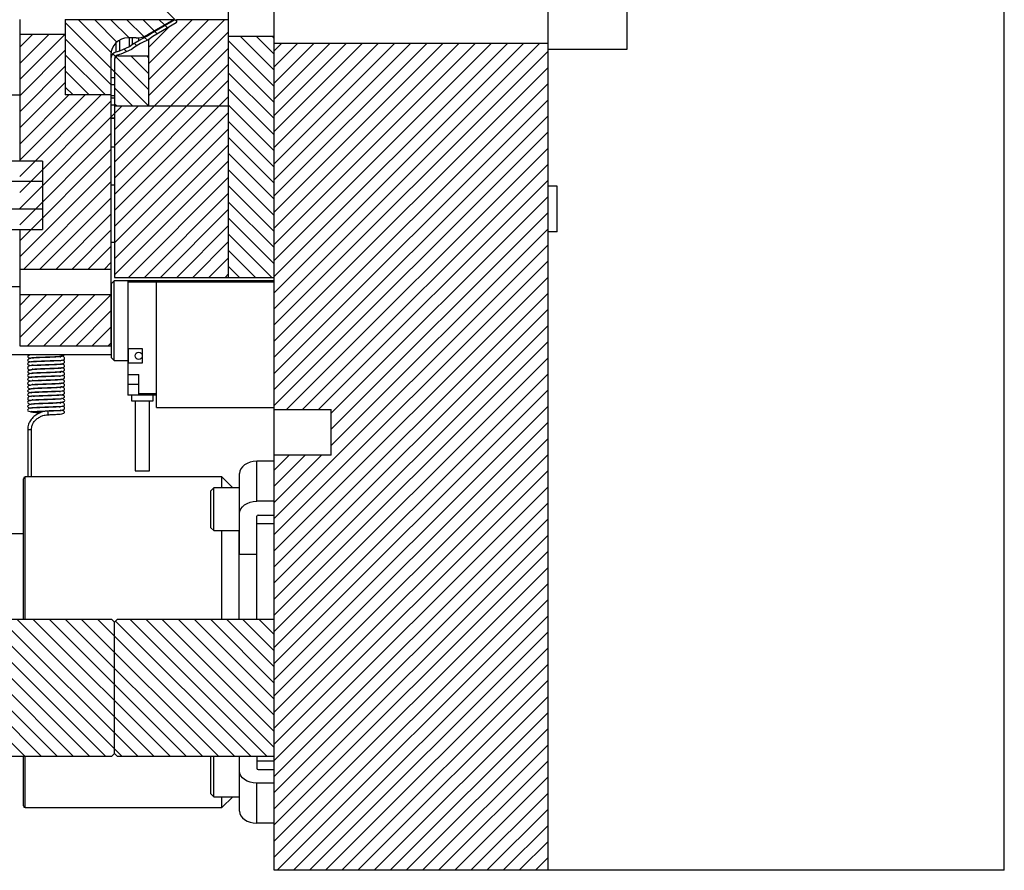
# Model space of a CAD drawing. Header units: inches. Extents: x 1772 to 2706, y -534 to -52.
# Tile 185 of 256: x 1941 to 1952, y -447 to -438. Entities that reach past the tile are written whole.
import ezdxf

# ---------------------------------------------------------------- set-up
doc = ezdxf.new("R2010")
doc.units = ezdxf.units.IN
doc.header["$LTSCALE"] = 0.5
doc.header["$MEASUREMENT"] = 0
doc.layers.add('SID-M-F', color=202, linetype='Continuous')
doc.layers.add('SID-M-S', color=105, linetype='Continuous')

msp = doc.modelspace()

# ---------------------------------------------------------------- linework, layer by layer
at = {"layer": 'SID-M-F', "linetype": 'Continuous'}
for p, q in [((1942.99464, -438.04093), (1942.47974, -437.52602)), ((1942.68964, -438.97336), (1941.77464, -438.05836)), ((1942.27725, -438.3842), (1941.92008, -438.02702)), ((1942.34082, -438.27099), (1942.09685, -438.02702)), ((1942.47263, -438.22602), (1942.27363, -438.02702)), ((1942.63471, -438.21133), (1942.45041, -438.02702)), ((1942.74969, -438.14953), (1942.62718, -438.02702)), ((1942.68964, -438.50533), (1943.16595, -438.02902)), ((1942.68964, -438.68211), (1943.34273, -438.02902)), ((1942.68964, -438.85889), (1943.51951, -438.02902)), ((1942.86142, -438.08448), (1942.80396, -438.02702)), ((1942.31464, -439.41066), (1943.56464, -438.16066)), ((1942.68964, -438.32856), (1942.90982, -438.10837)), ((1942.7826, -438.18244), (1942.75334, -438.15318)), ((1942.89433, -438.11739), (1942.86508, -438.08814)), ((1941.27464, -438.32934), (1941.41546, -438.18852)), ((1941.27464, -438.50612), (1941.59224, -438.18852)), ((1941.27464, -438.6829), (1941.76901, -438.18852)), ((1942.27464, -438.73514), (1941.77464, -438.23514)), ((1942.55828, -438.31168), (1942.52902, -438.28241)), ((1942.67398, -438.2506), (1942.64417, -438.22079)), ((1944.06464, -438.75737), (1943.56464, -438.25737)), ((1944.06464, -438.5806), (1943.69444, -438.2104)), ((1944.06464, -438.40382), (1943.87122, -438.2104)), ((1944.06464, -438.22704), (1944.04799, -438.2104)), ((1944.06464, -438.36777), (1944.14389, -438.28852)), ((1944.06464, -438.54455), (1944.32067, -438.28852)), ((1944.06464, -438.72132), (1944.49744, -438.28852)), ((1944.06464, -438.8981), (1944.67422, -438.28852)), ((1944.06464, -439.07488), (1944.851, -438.28852)), ((1944.06464, -439.25165), (1945.02777, -438.28852)), ((1944.06464, -439.42843), (1945.20455, -438.28852)), ((1944.06464, -439.60521), (1945.38133, -438.28852)), ((1944.06464, -439.78198), (1945.5581, -438.28852)), ((1944.06464, -439.95876), (1945.73488, -438.28852)), ((1944.06464, -440.13554), (1945.91166, -438.28852)), ((1944.06464, -440.31231), (1946.08843, -438.28852)), ((1944.06464, -440.48909), (1946.26521, -438.28852)), ((1944.06464, -440.66587), (1946.44199, -438.28852)), ((1944.06464, -440.84264), (1946.61876, -438.28852)), ((1944.06464, -441.01942), (1946.79554, -438.28852)), ((1944.06464, -441.1962), (1946.97232, -438.28852)), ((1941.27464, -438.85967), (1941.77464, -438.35967)), ((1942.31464, -439.58744), (1943.56464, -438.33744)), ((1942.44642, -438.37659), (1942.41603, -438.3462)), ((1944.06464, -441.37297), (1947.06464, -438.37297)), ((1942.21374, -438.85102), (1941.77464, -438.41192)), ((1942.32287, -438.42981), (1942.29442, -438.40137)), ((1942.68964, -438.79659), (1942.32759, -438.43454)), ((1942.68964, -438.61981), (1942.49366, -438.42383)), ((1942.68964, -438.44303), (1942.67044, -438.42383)), ((1944.06464, -438.93415), (1943.56464, -438.43415)), ((1941.27464, -439.03645), (1941.77464, -438.53645)), ((1942.03697, -438.85102), (1941.77464, -438.58869)), ((1942.31464, -439.76422), (1943.56464, -438.51422)), ((1944.06464, -439.11093), (1943.56464, -438.61093)), ((1944.06464, -441.54975), (1947.06464, -438.54975)), ((1941.27464, -439.21323), (1941.77464, -438.71323)), ((1942.31464, -439.94099), (1943.56464, -438.69099)), ((1941.86019, -438.85102), (1941.77464, -438.76547)), ((1942.27464, -438.74356), (1942.28118, -438.73702)), ((1942.51552, -438.97602), (1942.31464, -438.77514)), ((1944.06464, -439.2877), (1943.56464, -438.7877)), ((1944.06464, -441.72653), (1947.06464, -438.72653)), ((1941.27464, -439.39), (1941.81362, -438.85102)), ((1941.27464, -439.56678), (1941.9904, -438.85102)), ((1941.27464, -439.74356), (1942.16718, -438.85102)), ((1941.27464, -439.92033), (1942.27464, -438.92033)), ((1942.31464, -440.11777), (1943.56464, -438.86777)), ((1944.06464, -441.9033), (1947.06464, -438.9033)), ((1941.27464, -440.09711), (1942.39573, -438.97602)), ((1942.33874, -438.97602), (1942.31464, -438.95192)), ((1942.31464, -439.23389), (1942.57251, -438.97602)), ((1942.31464, -440.29455), (1943.56464, -439.04455)), ((1944.06464, -439.46448), (1943.56464, -438.96448)), ((1944.06464, -439.64126), (1943.56464, -439.14126)), ((1944.06464, -442.08008), (1947.06464, -439.08008)), ((1942.31464, -440.47132), (1943.56464, -439.22132)), ((1944.06464, -442.25686), (1947.06464, -439.25686)), ((1941.27464, -440.27389), (1942.27464, -439.27389)), ((1944.06464, -439.81803), (1943.56464, -439.31803)), ((1941.27464, -440.45066), (1942.27464, -439.45066)), ((1942.31464, -440.6481), (1943.56464, -439.3981)), ((1944.19725, -442.30102), (1947.06464, -439.43363)), ((1942.31464, -440.82488), (1943.56464, -439.57488)), ((1944.06464, -439.99481), (1943.56464, -439.49481)), ((1941.27464, -440.62744), (1942.27464, -439.62744)), ((1944.06464, -440.17159), (1943.56464, -439.67159)), ((1944.37403, -442.30102), (1947.06464, -439.61041)), ((1942.46527, -440.85102), (1943.56464, -439.75165)), ((1944.55081, -442.30102), (1947.06464, -439.78719)), ((1941.31906, -440.7598), (1942.27464, -439.80422)), ((1944.06464, -440.34836), (1943.56464, -439.84836)), ((1941.49584, -440.7598), (1942.27464, -439.98099)), ((1942.64205, -440.85102), (1943.56464, -439.92843)), ((1944.68964, -442.33896), (1947.06464, -439.96396)), ((1942.81883, -440.85102), (1943.56464, -440.10521)), ((1944.06464, -440.52514), (1943.56464, -440.02514)), ((1941.67262, -440.7598), (1942.27464, -440.15777)), ((1944.06464, -440.70192), (1943.56464, -440.20192)), ((1944.68964, -442.51574), (1947.06464, -440.14074)), ((1941.84939, -440.7598), (1942.27464, -440.33455)), ((1942.9956, -440.85102), (1943.56464, -440.28198)), ((1944.68964, -442.69252), (1947.06464, -440.31752)), ((1944.03697, -440.85102), (1943.56464, -440.37869)), ((1942.02617, -440.7598), (1942.27464, -440.51132)), ((1943.17238, -440.85102), (1943.56464, -440.45876)), ((1943.86019, -440.85102), (1943.56464, -440.55547)), ((1944.06464, -443.49429), (1947.06464, -440.49429)), ((1943.34916, -440.85102), (1943.56464, -440.63554)), ((1942.20295, -440.7598), (1942.27464, -440.6881)), ((1943.68341, -440.85102), (1943.56464, -440.73225)), ((1944.06464, -443.67107), (1947.06464, -440.67107)), ((1943.52593, -440.85102), (1943.56464, -440.81231)), ((1944.06464, -443.84785), (1947.06464, -440.84785)), ((1941.27464, -441.15777), (1941.39016, -441.04225)), ((1941.27464, -441.33455), (1941.56694, -441.04225)), ((1941.27464, -441.51132), (1941.74372, -441.04225)), ((1941.36172, -441.60102), (1941.92049, -441.04225)), ((1941.5385, -441.60102), (1942.09727, -441.04225)), ((1941.71527, -441.60102), (1942.27405, -441.04225)), ((1944.06464, -444.02462), (1947.06464, -441.02462)), ((1944.06464, -444.2014), (1947.06464, -441.2014)), ((1941.89205, -441.60102), (1942.27464, -441.21843)), ((1942.06883, -441.60102), (1942.27464, -441.39521)), ((1944.06464, -444.37818), (1947.06464, -441.37818)), ((1942.2456, -441.60102), (1942.27464, -441.57198)), ((1944.06464, -444.55495), (1947.06464, -441.55495)), ((1944.06464, -444.73173), (1947.06464, -441.73173)), ((1944.06464, -444.90851), (1947.06464, -441.90851)), ((1944.06464, -445.08528), (1947.06464, -442.08528)), ((1944.06464, -445.26206), (1947.06464, -442.26206)), ((1944.06464, -445.43884), (1947.06464, -442.43884)), ((1944.06464, -445.61561), (1947.06464, -442.61561)), ((1944.06464, -445.79239), (1947.06464, -442.79239)), ((1944.06464, -442.96396), (1944.22758, -442.80102)), ((1944.06464, -443.14074), (1944.40436, -442.80102)), ((1944.06464, -443.31752), (1944.58114, -442.80102)), ((1944.06464, -445.96917), (1947.06464, -442.96917)), ((1944.06464, -446.14594), (1947.06464, -443.14594)), ((1944.06464, -446.32272), (1947.06464, -443.32272)), ((1944.06464, -446.4995), (1947.06464, -443.4995)), ((1944.06464, -446.67627), (1947.06464, -443.67627)), ((1944.06464, -446.85305), (1947.06464, -443.85305)), ((1944.06464, -447.02983), (1947.06464, -444.02983)), ((1944.06464, -447.20661), (1947.06464, -444.20661)), ((1944.097, -447.35102), (1947.06464, -444.38338)), ((1941.33202, -446.10102), (1939.83202, -444.60102)), ((1941.50879, -446.10102), (1940.00879, -444.60102)), ((1941.68557, -446.10102), (1940.18557, -444.60102)), ((1941.86235, -446.10102), (1940.36235, -444.60102)), ((1942.03912, -446.10102), (1940.53912, -444.60102)), ((1942.2159, -446.10102), (1940.7159, -444.60102)), ((1942.39268, -446.10102), (1940.89268, -444.60102)), ((1942.56945, -446.10102), (1941.06945, -444.60102)), ((1942.74623, -446.10102), (1941.24623, -444.60102)), ((1942.92301, -446.10102), (1941.42301, -444.60102)), ((1943.09978, -446.10102), (1941.59978, -444.60102)), ((1943.27656, -446.10102), (1941.77656, -444.60102)), ((1943.45334, -446.10102), (1941.95334, -444.60102)), ((1943.63011, -446.10102), (1942.13011, -444.60102)), ((1943.80689, -446.10102), (1942.32577, -444.6199)), ((1943.98367, -446.10102), (1942.48367, -444.60102)), ((1944.06464, -446.00522), (1942.66044, -444.60102)), ((1944.06464, -445.82844), (1942.83722, -444.60102)), ((1944.06464, -445.65166), (1943.014, -444.60102)), ((1944.06464, -445.47489), (1943.19077, -444.60102)), ((1944.06464, -445.29811), (1943.36755, -444.60102)), ((1944.06464, -445.12133), (1943.54433, -444.60102)), ((1944.06464, -444.94456), (1943.7211, -444.60102)), ((1944.06464, -444.76778), (1943.89788, -444.60102)), ((1944.27378, -447.35102), (1947.06464, -444.56016)), ((1944.45055, -447.35102), (1947.06464, -444.73694)), ((1944.62733, -447.35102), (1947.06464, -444.91371)), ((1944.80411, -447.35102), (1947.06464, -445.09049)), ((1944.98088, -447.35102), (1947.06464, -445.26727)), ((1945.15766, -447.35102), (1947.06464, -445.44404)), ((1945.33444, -447.35102), (1947.06464, -445.62082)), ((1945.51121, -447.35102), (1947.06464, -445.7976)), ((1945.68799, -447.35102), (1947.06464, -445.97437)), ((1945.86477, -447.35102), (1947.06464, -446.15115)), ((1946.04154, -447.35102), (1947.06464, -446.32793)), ((1946.21832, -447.35102), (1947.06464, -446.5047)), ((1946.3951, -447.35102), (1947.06464, -446.68148)), ((1946.57187, -447.35102), (1947.06464, -446.85826)), ((1946.74865, -447.35102), (1947.06464, -447.03503)), ((1946.92543, -447.35102), (1947.06464, -447.21181))]:
    msp.add_line(p, q, dxfattribs=at)
at = {"layer": 'SID-M-S'}
for p, q in [((1944.06464, -447.35102), (1944.06464, -428.35102)), ((1947.06464, -447.35102), (1947.06464, -428.35102)), ((1952.06464, -447.35102), (1952.06464, -428.35102)), ((1943.56464, -440.85102), (1943.56464, -434.85102)), ((1947.93067, -438.35102), (1947.93067, -437.35102)), ((1941.27464, -438.02552), (1941.27464, -439.57602)), ((1941.77464, -438.02552), (1941.77464, -438.85102)), ((1942.96012, -438.02702), (1941.77464, -438.02702)), ((1942.96012, -438.02702), (1942.67659, -438.19208)), ((1942.7111, -438.17778), (1942.97464, -438.02436)), ((1942.98967, -438.06189), (1942.73356, -438.21098)), ((1942.96012, -438.02702), (1942.96012, -438.02552)), ((1942.99464, -438.02502), (1942.99464, -438.05325)), ((1943.56464, -438.02902), (1942.99464, -438.02902)), ((1942.67705, -438.20433), (1942.7111, -438.17778)), ((1942.7111, -438.17778), (1942.7111, -438.17199)), ((1941.77464, -438.18852), (1941.27464, -438.18852)), ((1942.33248, -438.37696), (1942.33248, -438.27836)), ((1942.37072, -438.36594), (1942.37072, -438.25002)), ((1942.55082, -438.22602), (1942.46264, -438.22602)), ((1942.47848, -438.319), (1942.47848, -438.22602)), ((1942.50953, -438.29373), (1942.50953, -438.22602)), ((1942.50953, -438.29373), (1942.57848, -438.25369)), ((1942.5975, -438.2889), (1942.53234, -438.32674)), ((1942.57848, -438.25369), (1942.67705, -438.20433)), ((1942.57848, -438.25369), (1942.57848, -438.22449)), ((1942.69851, -438.23832), (1942.5975, -438.2889)), ((1942.67705, -438.20433), (1942.67705, -438.19181)), ((1942.73356, -438.21098), (1942.68964, -438.24523)), ((1942.68964, -438.97602), (1942.68964, -438.24276)), ((1944.06464, -438.2104), (1943.56464, -438.2104)), ((1947.06464, -438.28852), (1944.06464, -438.28852)), ((1942.33248, -438.37696), (1942.37072, -438.36594)), ((1942.37072, -438.36594), (1942.47848, -438.319)), ((1942.49948, -438.35348), (1942.38431, -438.40365)), ((1942.47848, -438.319), (1942.50953, -438.29373)), ((1942.53234, -438.32674), (1942.49948, -438.35348)), ((1947.06464, -438.35102), (1947.93067, -438.35102)), ((1942.27464, -438.41402), (1942.27464, -441.60102)), ((1942.31464, -438.45383), (1942.31464, -440.85102)), ((1942.38431, -438.40365), (1942.34356, -438.4154)), ((1942.35464, -438.4122), (1942.35464, -438.42383)), ((1942.35464, -438.42383), (1942.68964, -438.42383)), ((1942.31464, -438.66352), (1942.27464, -438.66352)), ((1942.27464, -438.73702), (1942.31464, -438.73702)), ((1941.04464, -438.85102), (1941.27464, -438.85102)), ((1942.27464, -438.85102), (1941.77464, -438.85102)), ((1942.31464, -438.86233), (1942.27464, -438.86233)), ((1942.27464, -438.88438), (1942.31464, -438.88438)), ((1942.27464, -438.95929), (1942.31464, -438.95929)), ((1943.56464, -438.97602), (1942.31464, -438.97602)), ((1942.27464, -439.10102), (1942.31464, -439.10102)), ((1942.31464, -439.11102), (1942.27464, -439.11102)), ((1942.27464, -439.42102), (1942.31464, -439.42102)), ((1941.52464, -439.57602), (1937.80464, -439.57602)), ((1941.52464, -439.57602), (1941.52464, -440.32602)), ((1941.52464, -439.80115), (1941.02464, -439.80115)), ((1942.31464, -439.83852), (1942.27464, -439.83852)), ((1947.16464, -439.85102), (1947.06464, -439.85102)), ((1947.16464, -440.35102), (1947.16464, -439.85102)), ((1941.02464, -440.10089), (1941.52464, -440.10089)), ((1937.80464, -440.32602), (1941.52464, -440.32602)), ((1941.27464, -440.32602), (1941.27464, -441.60102)), ((1947.16464, -440.35102), (1947.06464, -440.35102)), ((1942.27464, -440.46352), (1942.31464, -440.46352)), ((1941.27464, -440.7598), (1942.27464, -440.7598)), ((1942.31464, -440.85102), (1944.06464, -440.85102)), ((1941.13964, -440.95102), (1941.27464, -440.95102)), ((1942.27464, -440.95102), (1942.27964, -440.95102)), ((1942.30964, -440.88852), (1942.27964, -440.91852)), ((1942.27964, -441.73352), (1942.27964, -440.91852)), ((1942.46068, -440.88852), (1942.30964, -440.88852)), ((1942.30964, -441.76352), (1942.30964, -440.88852)), ((1942.46068, -440.88429), (1942.77564, -440.88429)), ((1942.46068, -440.88429), (1942.46068, -442.14413)), ((1942.77564, -440.90397), (1942.46068, -440.90397)), ((1942.77564, -442.27602), (1942.77564, -440.88429)), ((1944.06464, -440.88852), (1942.77564, -440.88852)), ((1942.77564, -440.90102), (1944.06464, -440.90102)), ((1942.27464, -441.04225), (1941.27464, -441.04225)), ((1941.27464, -441.60102), (1942.27464, -441.60102)), ((1942.46068, -441.63232), (1942.61816, -441.63232)), ((1942.46462, -441.7898), (1942.46462, -441.63232)), ((1942.46855, -441.7898), (1942.46855, -441.63232)), ((1942.61816, -441.63232), (1942.61816, -441.7898)), ((1942.27964, -441.70102), (1941.13964, -441.70102)), ((1942.27964, -441.73352), (1942.30964, -441.76352)), ((1942.30964, -441.76352), (1942.46068, -441.76352)), ((1942.61816, -441.7898), (1942.46068, -441.7898)), ((1942.46068, -441.91579), (1942.57879, -441.91579)), ((1942.57879, -442.14413), (1942.57879, -441.91579)), ((1942.57879, -442.02602), (1942.46068, -442.02602)), ((1942.77564, -442.14413), (1942.46068, -442.14413)), ((1942.50005, -442.14413), (1942.50005, -442.20319)), ((1942.57879, -442.12445), (1942.77564, -442.12445)), ((1942.73627, -442.20319), (1942.73627, -442.14413)), ((1942.50005, -442.20319), (1942.73627, -442.20319)), ((1942.53942, -442.20319), (1942.53942, -442.9721)), ((1942.6969, -442.9721), (1942.6969, -442.20319)), ((1942.77564, -442.27602), (1944.06464, -442.27602)), ((1941.58454, -442.35692), (1941.5845, -442.35692)), ((1941.5848, -442.3567), (1941.58454, -442.35692)), ((1941.58529, -442.35521), (1941.5848, -442.3567)), ((1941.58581, -442.35064), (1941.58529, -442.35521)), ((1944.06464, -442.30102), (1944.68964, -442.30102)), ((1944.68964, -442.80102), (1944.68964, -442.30102)), ((1941.36264, -442.51894), (1941.36264, -443.03852)), ((1941.36264, -442.51894), (1941.40364, -442.51894)), ((1941.40364, -443.03852), (1941.40364, -442.51894)), ((1944.68964, -442.80102), (1944.06464, -442.80102)), ((1943.71449, -442.92663), (1943.69703, -442.94973)), ((1943.738, -442.90638), (1943.71449, -442.92663)), ((1943.76664, -442.88976), (1943.738, -442.90638)), ((1943.79931, -442.87741), (1943.76664, -442.88976)), ((1943.83477, -442.8698), (1943.79931, -442.87741)), ((1943.87164, -442.86723), (1943.83477, -442.8698)), ((1943.87164, -443.30564), (1943.87164, -442.86723)), ((1944.06464, -442.86723), (1943.87164, -442.86723)), ((1942.53942, -442.9721), (1942.6969, -442.9721)), ((1943.68627, -442.9748), (1943.68264, -443.00088)), ((1943.68264, -443.88526), (1943.68264, -443.00088)), ((1943.69703, -442.94973), (1943.68627, -442.9748)), ((1941.31464, -444.60102), (1941.31464, -443.05852)), ((1943.49114, -443.03852), (1941.33464, -443.03852)), ((1941.33464, -444.60102), (1941.33464, -443.03852)), ((1943.61086, -443.15824), (1943.49114, -443.03852)), ((1943.49114, -443.15824), (1943.49114, -443.03852)), ((1943.40139, -443.15824), (1943.37014, -443.18949)), ((1943.37014, -443.59574), (1943.37014, -443.18949)), ((1943.68264, -443.15824), (1943.40139, -443.15824)), ((1943.40139, -443.62699), (1943.40139, -443.15824)), ((1943.71449, -443.36503), (1943.738, -443.34478)), ((1943.738, -443.34478), (1943.76664, -443.32816)), ((1943.76664, -443.32816), (1943.79931, -443.31581)), ((1943.79931, -443.31581), (1943.83477, -443.30821)), ((1943.83477, -443.30821), (1943.87164, -443.30564)), ((1944.06464, -443.30564), (1943.87164, -443.30564)), ((1943.68264, -443.43928), (1943.68627, -443.41321)), ((1943.68627, -443.41321), (1943.69703, -443.38814)), ((1943.69703, -443.38814), (1943.71449, -443.36503)), ((1943.88914, -443.45767), (1944.06464, -443.45767)), ((1943.87164, -444.60102), (1943.87164, -443.47004)), ((1943.87164, -443.54886), (1944.06464, -443.54886)), ((1941.31464, -443.66352), (1941.07251, -443.66352)), ((1943.37014, -443.59574), (1943.40139, -443.62699)), ((1943.40139, -443.62699), (1943.68264, -443.62699)), ((1943.49114, -444.60102), (1943.49114, -443.62699)), ((1943.67864, -444.60102), (1943.67864, -443.62699)), ((1943.68264, -443.88526), (1943.87164, -443.88526)), ((1942.28464, -444.60102), (1939.32464, -444.60102)), ((1942.28464, -444.60102), (1942.31464, -444.63102)), ((1942.31464, -444.63102), (1942.34464, -444.60102)), ((1942.31464, -446.07102), (1942.31464, -444.63102)), ((1944.06464, -444.60102), (1942.34464, -444.60102)), ((1939.32464, -446.10102), (1942.28464, -446.10102)), ((1941.31464, -446.64352), (1941.31464, -446.10102)), ((1941.33464, -446.66352), (1941.33464, -446.10102)), ((1942.31464, -446.07102), (1942.28464, -446.10102)), ((1942.34464, -446.10102), (1942.31464, -446.07102)), ((1942.34464, -446.10102), (1944.06464, -446.10102)), ((1943.37542, -446.10102), (1943.37014, -446.1063)), ((1943.37014, -446.51255), (1943.37014, -446.1063)), ((1943.40139, -446.5438), (1943.40139, -446.10102)), ((1943.68264, -446.70117), (1943.68264, -446.10102)), ((1943.87164, -446.10102), (1943.87164, -446.232)), ((1944.06464, -446.15318), (1943.87164, -446.15318)), ((1943.68627, -446.28883), (1943.68264, -446.26276)), ((1943.88914, -446.24438), (1944.06464, -446.24438)), ((1943.69703, -446.3139), (1943.68627, -446.28883)), ((1943.71449, -446.33701), (1943.69703, -446.3139)), ((1943.738, -446.35726), (1943.71449, -446.33701)), ((1943.76664, -446.37388), (1943.738, -446.35726)), ((1943.79931, -446.38623), (1943.76664, -446.37388)), ((1943.83477, -446.39384), (1943.79931, -446.38623)), ((1943.87164, -446.3964), (1943.83477, -446.39384)), ((1944.06464, -446.3964), (1943.87164, -446.3964)), ((1943.87164, -446.83481), (1943.87164, -446.3964)), ((1943.37014, -446.51255), (1943.40139, -446.5438)), ((1943.40139, -446.5438), (1943.68264, -446.5438)), ((1943.49114, -446.66352), (1943.61086, -446.5438)), ((1943.49114, -446.66352), (1943.49114, -446.5438)), ((1941.33464, -446.66352), (1943.49114, -446.66352)), ((1943.68264, -446.70117), (1943.68627, -446.72724)), ((1943.68627, -446.72724), (1943.69703, -446.75231)), ((1943.69703, -446.75231), (1943.71449, -446.77541)), ((1943.71449, -446.77541), (1943.738, -446.79567)), ((1943.738, -446.79567), (1943.76664, -446.81229)), ((1943.76664, -446.81229), (1943.79931, -446.82464)), ((1943.79931, -446.82464), (1943.83477, -446.83224)), ((1943.83477, -446.83224), (1943.87164, -446.83481)), ((1944.06464, -446.83481), (1943.87164, -446.83481)), ((1952.06464, -447.35102), (1944.06464, -447.35102))]:
    msp.add_line(p, q, dxfattribs=at)
msp.add_circle((1942.57879, -441.71106), 0.03937, dxfattribs=at)
for centre, radius, start, end in [((1942.98464, -438.05325), 0.01, 300.205519, 0), ((1942.46264, -438.41402), 0.188, 90, 180), ((1942.55082, -437.97602), 0.25, 270, 300.205519), ((1942.35464, -438.45383), 0.08, 106.078849, 180), ((1942.35464, -438.45383), 0.04, 106.078849, 180), ((1942.35464, -438.46383), 0.04, 90, 180), ((1941.49933, -442.34021), 0.08712, 353.121314, 16.170059), ((1941.33464, -443.05852), 0.02, 90, 180), ((1943.88695, -443.47314), 0.01562, 81.950533, 168.578246), ((1943.88695, -446.22891), 0.01562, 191.421754, 278.049467), ((1941.33464, -446.64352), 0.02, 180, 270)]:
    msp.add_arc(centre, radius, start, end, dxfattribs=at)
for points, knots in [([(1941.7239, -441.72679), (1941.72355, -441.72618), (1941.72207, -441.72358), (1941.71029, -441.72201), (1941.68903, -441.72186), (1941.65746, -441.72343), (1941.61909, -441.72493), (1941.57094, -441.72671), (1941.51793, -441.72869), (1941.46771, -441.7304), (1941.42523, -441.73241), (1941.39079, -441.73678), (1941.36618, -441.74817), (1941.35878, -441.76095), (1941.36954, -441.77088), (1941.38483, -441.776), (1941.39902, -441.77793), (1941.40063, -441.77815)], [0, 0, 0, 0, 0.02048013, 0.08798697, 0.14969941, 0.20614944, 0.27058763, 0.34591221, 0.43140232, 0.51537793, 0.59470718, 0.67057265, 0.74479352, 0.82344872, 0.90549733, 0.98922675, 1, 1, 1, 1]), ([(1941.38892, -441.70102), (1941.38351, -441.70252), (1941.36643, -441.70724), (1941.35967, -441.71834), (1941.36604, -441.7279), (1941.37987, -441.73487), (1941.39451, -441.73637), (1941.40052, -441.73699)], [0, 0, 0, 0, 0.13474949, 0.42500136, 0.66737019, 0.86338366, 1, 1, 1, 1]), ([(1941.39973, -441.77403), (1941.40047, -441.77448), (1941.40211, -441.77548), (1941.41402, -441.77413), (1941.43957, -441.77263), (1941.48096, -441.77074), (1941.53343, -441.7687), (1941.58171, -441.76693), (1941.6272, -441.76522), (1941.6725, -441.76331), (1941.71436, -441.76103), (1941.7437, -441.75883), (1941.75942, -441.7539), (1941.76486, -441.74812), (1941.76716, -441.73901), (1941.76271, -441.72753), (1941.74934, -441.71696), (1941.73537, -441.71512), (1941.72661, -441.71397)], [0, 0, 0, 0, 0.0373661, 0.08352068, 0.13400671, 0.23183904, 0.31704621, 0.38943159, 0.45624006, 0.53367978, 0.62255892, 0.71603359, 0.79688544, 0.83250918, 0.86593095, 0.9008156, 0.93780044, 1, 1, 1, 1]), ([(1941.40645, -441.72884), (1941.40656, -441.72966), (1941.40695, -441.73265), (1941.41396, -441.73173), (1941.4276, -441.73148), (1941.44896, -441.73004), (1941.48536, -441.7284), (1941.53534, -441.7265), (1941.5897, -441.72449), (1941.63415, -441.72289), (1941.6761, -441.72077), (1941.71857, -441.71619), (1941.75182, -441.71067), (1941.76039, -441.70401), (1941.76425, -441.70102)], [0, 0, 0, 0, 0.01886939, 0.06878676, 0.12519538, 0.1882306, 0.25775293, 0.39033041, 0.49790873, 0.58088303, 0.66750876, 0.77440997, 0.89862765, 1, 1, 1, 1]), ([(1941.72104, -441.77121), (1941.71987, -441.7702), (1941.71592, -441.76678), (1941.69202, -441.76582), (1941.6575, -441.7655), (1941.61772, -441.76713), (1941.57464, -441.76872), (1941.52372, -441.77056), (1941.47164, -441.77262), (1941.42791, -441.77445), (1941.39559, -441.77629), (1941.37416, -441.7829), (1941.36397, -441.79287), (1941.35978, -441.80252), (1941.36666, -441.81226), (1941.38881, -441.81638), (1941.40034, -441.81852)], [0, 0, 0, 0, 0.03870005, 0.1308143, 0.20767766, 0.26771277, 0.33339958, 0.41238482, 0.50427899, 0.5923402, 0.66894768, 0.73542617, 0.76842634, 0.80695633, 0.89952994, 1, 1, 1, 1]), ([(1941.72388, -441.85088), (1941.72373, -441.85009), (1941.723, -441.846), (1941.71126, -441.84748), (1941.68088, -441.8487), (1941.64155, -441.8505), (1941.59416, -441.85227), (1941.54227, -441.85417), (1941.48917, -441.85584), (1941.43783, -441.85842), (1941.39345, -441.86462), (1941.36548, -441.87613), (1941.35973, -441.88861), (1941.36906, -441.89979), (1941.38855, -441.90335), (1941.39915, -441.90529)], [0, 0, 0, 0, 0.01601824, 0.08213826, 0.15295275, 0.22774668, 0.30633708, 0.38857186, 0.47424563, 0.56475532, 0.66171741, 0.75877905, 0.84407246, 0.91515504, 1, 1, 1, 1]), ([(1941.73193, -441.80552), (1941.73141, -441.80513), (1941.7302, -441.80425), (1941.71838, -441.80475), (1941.69021, -441.80642), (1941.64835, -441.8081), (1941.60643, -441.80968), (1941.565, -441.81121), (1941.5215, -441.81279), (1941.4751, -441.81452), (1941.4328, -441.81658), (1941.39989, -441.81792), (1941.37599, -441.82178), (1941.36347, -441.8328), (1941.36055, -441.8439), (1941.36779, -441.86027), (1941.381, -441.86315), (1941.39739, -441.86459), (1941.40066, -441.86488)], [0, 0, 0, 0, 0.03369482, 0.07756306, 0.16944354, 0.24962142, 0.31671758, 0.37597127, 0.44307372, 0.51903861, 0.60394331, 0.68797895, 0.76533256, 0.80248899, 0.83769891, 0.87029475, 0.97413437, 1, 1, 1, 1]), ([(1941.40492, -441.89788), (1941.40504, -441.89858), (1941.4057, -441.90239), (1941.42176, -441.89958), (1941.46, -441.89819), (1941.51514, -441.89573), (1941.57074, -441.89375), (1941.61745, -441.89201), (1941.65864, -441.89036), (1941.70085, -441.88718), (1941.73938, -441.88145), (1941.76346, -441.87426), (1941.77052, -441.86315), (1941.75967, -441.85037), (1941.74392, -441.84277), (1941.73364, -441.84158), (1941.7328, -441.84148)], [0, 0, 0, 0, 0.01599355, 0.08802255, 0.17777568, 0.28008524, 0.36920815, 0.44127553, 0.50419544, 0.58071792, 0.67343871, 0.76892812, 0.85430723, 0.92789318, 0.99406376, 1, 1, 1, 1]), ([(1941.41111, -441.85199), (1941.41349, -441.85381), (1941.41963, -441.8585), (1941.44415, -441.85676), (1941.47462, -441.85548), (1941.51253, -441.85371), (1941.56407, -441.85186), (1941.61982, -441.84979), (1941.67437, -441.8476), (1941.71765, -441.84538), (1941.75049, -441.83831), (1941.76648, -441.83081), (1941.76914, -441.81964), (1941.75526, -441.80719), (1941.73407, -441.80247), (1941.72467, -441.80037)], [0, 0, 0, 0, 0.05475905, 0.14113425, 0.18839643, 0.23809918, 0.34034483, 0.42884698, 0.50047943, 0.62340236, 0.69231813, 0.76697671, 0.84750113, 0.93237342, 1, 1, 1, 1]), ([(1941.41323, -441.8071), (1941.41347, -441.80734), (1941.4178, -441.81166), (1941.43481, -441.8138), (1941.46427, -441.81373), (1941.4912, -441.81271), (1941.52069, -441.81142), (1941.56071, -441.80979), (1941.609, -441.80807), (1941.65909, -441.80611), (1941.70773, -441.80372), (1941.74346, -441.80193), (1941.76492, -441.78874), (1941.76807, -441.77465), (1941.76258, -441.76243), (1941.75191, -441.75945), (1941.74476, -441.75746)], [0, 0, 0, 0, 0.00660935, 0.1195296, 0.17634965, 0.23252987, 0.287745, 0.34171441, 0.44370234, 0.53626337, 0.61929844, 0.76589534, 0.83596668, 0.87450919, 0.9159452, 1, 1, 1, 1]), ([(1941.72188, -441.9394), (1941.71816, -441.93801), (1941.71011, -441.93499), (1941.68078, -441.93379), (1941.64467, -441.93451), (1941.60471, -441.93618), (1941.56104, -441.93774), (1941.51111, -441.93958), (1941.46366, -441.94147), (1941.42499, -441.94309), (1941.39681, -441.94503), (1941.37431, -441.95081), (1941.35991, -441.96452), (1941.36245, -441.97579), (1941.376, -441.98308), (1941.39612, -441.98601), (1941.40267, -441.98697)], [0, 0, 0, 0, 0.07387072, 0.15974907, 0.22911819, 0.28732146, 0.35507847, 0.43380952, 0.52007617, 0.59750104, 0.6648354, 0.72280774, 0.7813561, 0.8587759, 0.95402264, 1, 1, 1, 1]), ([(1941.72395, -441.8952), (1941.72257, -441.89409), (1941.71922, -441.8914), (1941.70441, -441.89008), (1941.6796, -441.89086), (1941.64567, -441.89246), (1941.60403, -441.89404), (1941.55308, -441.89591), (1941.50017, -441.89784), (1941.45199, -441.89954), (1941.41221, -441.90201), (1941.38018, -441.90882), (1941.36127, -441.92171), (1941.36109, -441.93362), (1941.37341, -441.9414), (1941.39055, -441.94465), (1941.39727, -441.94593)], [0, 0, 0, 0, 0.04568302, 0.11097378, 0.17037651, 0.22900293, 0.29831952, 0.37862996, 0.4661549, 0.549389, 0.62868903, 0.70506172, 0.7821868, 0.86324081, 0.94640316, 1, 1, 1, 1]), ([(1941.40055, -441.94212), (1941.40054, -441.94254), (1941.40049, -441.94425), (1941.40752, -441.94313), (1941.42273, -441.94218), (1941.45201, -441.94053), (1941.4943, -441.93875), (1941.54582, -441.93678), (1941.59273, -441.93507), (1941.63761, -441.93335), (1941.68299, -441.9313), (1941.72258, -441.92912), (1941.74973, -441.92614), (1941.76191, -441.92112), (1941.76618, -441.91335), (1941.76582, -441.90184), (1941.75758, -441.89169), (1941.74401, -441.8844), (1941.73216, -441.88337), (1941.72592, -441.88283)], [0, 0, 0, 0, 0.01439638, 0.05808439, 0.10611034, 0.15755486, 0.25238375, 0.33417928, 0.40276023, 0.47060869, 0.55049749, 0.64270727, 0.73512467, 0.81370342, 0.84833458, 0.88193648, 0.91846822, 0.95711167, 1, 1, 1, 1]), ([(1941.41059, -441.97664), (1941.41434, -441.97861), (1941.42313, -441.98324), (1941.45975, -441.9825), (1941.51251, -441.98031), (1941.57039, -441.97797), (1941.62401, -441.97606), (1941.66992, -441.97412), (1941.71466, -441.97208), (1941.74567, -441.9691), (1941.76228, -441.95896), (1941.76791, -441.94878), (1941.76678, -441.93861), (1941.75879, -441.92904), (1941.74866, -441.92727), (1941.74238, -441.92617)], [0, 0, 0, 0, 0.077856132, 0.182571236, 0.284603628, 0.382274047, 0.474151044, 0.559612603, 0.638669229, 0.782113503, 0.816421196, 0.852170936, 0.891306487, 0.932600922, 1, 1, 1, 1]), ([(1941.72417, -442.06357), (1941.72265, -442.06242), (1941.7191, -442.05974), (1941.70419, -442.05853), (1941.67916, -442.05943), (1941.64511, -442.06102), (1941.60296, -442.06261), (1941.55164, -442.06451), (1941.49865, -442.06642), (1941.45051, -442.06814), (1941.4107, -442.07075), (1941.37875, -442.07809), (1941.36079, -442.09104), (1941.3615, -442.10283), (1941.37556, -442.11075), (1941.39456, -442.11422), (1941.40293, -442.11575)], [0, 0, 0, 0, 0.04745963, 0.11055608, 0.16826144, 0.22652376, 0.29549416, 0.37528621, 0.46146029, 0.54341003, 0.62184976, 0.69773494, 0.77467673, 0.85465216, 0.93590607, 1, 1, 1, 1]), ([(1941.72421, -442.01926), (1941.72404, -442.0184), (1941.72327, -442.01448), (1941.71048, -442.01603), (1941.67918, -442.01734), (1941.63917, -442.01913), (1941.59159, -442.02091), (1941.54002, -442.02278), (1941.48759, -442.02448), (1941.43744, -442.02683), (1941.39508, -442.0314), (1941.36731, -442.04006), (1941.35856, -442.05328), (1941.36813, -442.06532), (1941.38264, -442.07246), (1941.39543, -442.07362), (1941.39968, -442.07401)], [0, 0, 0, 0, 0.01862244, 0.08559454, 0.15748711, 0.23259422, 0.31071468, 0.39185627, 0.4764725, 0.56572676, 0.66094934, 0.75546381, 0.83953412, 0.91031988, 0.97017066, 1, 1, 1, 1]), ([(1941.7322, -441.97403), (1941.73148, -441.97365), (1941.72992, -441.97282), (1941.71689, -441.97345), (1941.68809, -441.97508), (1941.64605, -441.97673), (1941.60453, -441.97829), (1941.56353, -441.9798), (1941.52019, -441.98138), (1941.47379, -441.98311), (1941.43187, -441.98519), (1941.39896, -441.98644), (1941.37494, -441.99085), (1941.36293, -442.00253), (1941.36077, -442.01378), (1941.36531, -442.02305), (1941.37387, -442.02863), (1941.38388, -442.03204), (1941.39395, -442.03288), (1941.39494, -442.03296)], [0, 0, 0, 0, 0.0390318, 0.08453145, 0.17815472, 0.25876873, 0.32538145, 0.38473377, 0.45269865, 0.5299275, 0.61638969, 0.70094092, 0.77897619, 0.81644307, 0.8517601, 0.88471532, 0.91846558, 0.99200502, 1, 1, 1, 1]), ([(1941.40097, -442.11057), (1941.40095, -442.11094), (1941.40082, -442.11275), (1941.40726, -442.11167), (1941.42187, -442.11079), (1941.45081, -442.10911), (1941.49307, -442.10734), (1941.54463, -442.10536), (1941.59125, -442.10366), (1941.63575, -442.10196), (1941.68106, -442.09993), (1941.72162, -442.09765), (1941.74932, -442.09477), (1941.76177, -442.08974), (1941.76584, -442.0825), (1941.76584, -442.0714), (1941.75808, -442.06096), (1941.74455, -442.05323), (1941.73247, -442.0521), (1941.726, -442.05149)], [0, 0, 0, 0, 0.01120031, 0.05446101, 0.10204862, 0.15343498, 0.24891691, 0.33100179, 0.39950989, 0.46600004, 0.54529055, 0.63774499, 0.73220033, 0.81236891, 0.84750604, 0.88102846, 0.91723178, 0.9556606, 1, 1, 1, 1]), ([(1941.40513, -442.06634), (1941.40524, -442.06697), (1941.40594, -442.07081), (1941.42127, -442.06817), (1941.45897, -442.06678), (1941.51399, -442.06431), (1941.57001, -442.06232), (1941.61712, -442.06056), (1941.65809, -442.05894), (1941.69964, -442.05593), (1941.73809, -442.0503), (1941.7627, -442.04329), (1941.77058, -442.03232), (1941.76049, -442.01961), (1941.74455, -442.01157), (1941.7338, -442.01029), (1941.73262, -442.01015)], [0, 0, 0, 0, 0.01414071, 0.08586426, 0.17495356, 0.27731134, 0.36742925, 0.44049924, 0.5030639, 0.57813984, 0.66889839, 0.76400142, 0.84979234, 0.92462757, 0.991682, 1, 1, 1, 1]), ([(1941.41129, -442.0203), (1941.41352, -442.0221), (1941.41945, -442.02691), (1941.44324, -442.02533), (1941.47341, -442.02409), (1941.5111, -442.02231), (1941.56284, -442.02044), (1941.61912, -442.01836), (1941.67404, -442.01614), (1941.7169, -442.01406), (1941.74982, -442.00715), (1941.76632, -441.99965), (1941.76927, -441.98825), (1941.75493, -441.97544), (1941.73263, -441.97092), (1941.7234, -441.96905)], [0, 0, 0, 0, 0.05219263, 0.13856401, 0.18570349, 0.23520601, 0.33756122, 0.42691914, 0.49943979, 0.62145436, 0.68895366, 0.76317338, 0.84617414, 0.93639018, 1, 1, 1, 1]), ([(1941.72238, -442.10776), (1941.71819, -442.10633), (1941.70952, -442.10339), (1941.67983, -442.10223), (1941.64392, -442.10308), (1941.60405, -442.10474), (1941.55998, -442.10632), (1941.50984, -442.10817), (1941.46236, -442.11006), (1941.41493, -442.11201), (1941.37824, -442.11538), (1941.3595, -442.13384), (1941.36313, -442.14499), (1941.37698, -442.15194), (1941.39659, -442.15476), (1941.40236, -442.15558)], [0, 0, 0, 0, 0.07886429, 0.16281138, 0.23057995, 0.28897405, 0.35748343, 0.43696734, 0.52313687, 0.60012894, 0.72508961, 0.78545806, 0.86424687, 0.96005308, 1, 1, 1, 1]), ([(1941.73226, -442.14264), (1941.73227, -442.1426), (1941.73251, -442.14178), (1941.72886, -442.14164), (1941.71557, -442.14204), (1941.68582, -442.14377), (1941.64382, -442.14535), (1941.60271, -442.14689), (1941.56212, -442.14839), (1941.5189, -442.14997), (1941.47249, -442.1517), (1941.43095, -442.1538), (1941.39799, -442.15494), (1941.37393, -442.16004), (1941.3624, -442.17221), (1941.36098, -442.18772), (1941.37121, -442.19731), (1941.38485, -442.19982), (1941.39188, -442.20111)], [0, 0, 0, 0, 0.00194876, 0.04425286, 0.09118258, 0.18582316, 0.2663248, 0.33196951, 0.39121547, 0.45972592, 0.53785702, 0.62537314, 0.71000007, 0.78830578, 0.82586338, 0.86106395, 0.92844277, 1, 1, 1, 1]), ([(1941.4056, -442.1479), (1941.40971, -442.14944), (1941.41851, -442.15273), (1941.4579, -442.15109), (1941.51068, -442.14891), (1941.56818, -442.1466), (1941.6218, -442.14468), (1941.66818, -442.14274), (1941.71401, -442.14066), (1941.74528, -442.13767), (1941.76188, -442.12816), (1941.76786, -442.1183), (1941.76712, -442.10787), (1941.7592, -442.09779), (1941.74885, -442.09589), (1941.74237, -442.0947)], [0, 0, 0, 0, 0.09054388, 0.19407618, 0.29417265, 0.38941066, 0.47915539, 0.56344823, 0.64230712, 0.78540307, 0.8192364, 0.85408633, 0.89221398, 0.93255636, 1, 1, 1, 1]), ([(1941.41145, -442.18863), (1941.41354, -442.19041), (1941.41928, -442.1953), (1941.44232, -442.19389), (1941.47219, -442.19269), (1941.50966, -442.19092), (1941.5616, -442.18902), (1941.6183, -442.18694), (1941.66199, -442.18516), (1941.69482, -442.18368), (1941.72387, -442.18119), (1941.74898, -442.17602), (1941.7658, -442.16865), (1941.76953, -442.15748), (1941.75585, -442.14453), (1941.73316, -442.1397), (1941.72341, -442.13763)], [0, 0, 0, 0, 0.04957664, 0.13607416, 0.18316083, 0.23253592, 0.33504624, 0.42535373, 0.49883833, 0.55877073, 0.62049853, 0.68671616, 0.75943669, 0.84168137, 0.93203252, 1, 1, 1, 1]), ([(1941.72294, -442.27611), (1941.71826, -442.27466), (1941.70899, -442.27179), (1941.67894, -442.27069), (1941.6432, -442.27165), (1941.6034, -442.27331), (1941.55891, -442.2749), (1941.5085, -442.27677), (1941.46131, -442.27862), (1941.42304, -442.28027), (1941.39501, -442.28234), (1941.37213, -442.28941), (1941.35944, -442.30309), (1941.36321, -442.31426), (1941.38542, -442.32262), (1941.42589, -442.32855), (1941.4685, -442.33238), (1941.49434, -442.33352), (1941.50277, -442.3339)], [0, 0, 0, 0, 0.06990183, 0.13850595, 0.19386815, 0.24296856, 0.30086786, 0.36794161, 0.43982551, 0.50385922, 0.56001427, 0.60885518, 0.66089479, 0.72781675, 0.80828707, 0.89450167, 0.96555748, 1, 1, 1, 1]), ([(1941.72441, -442.23192), (1941.72275, -442.23074), (1941.71902, -442.22808), (1941.704, -442.227), (1941.67871, -442.22801), (1941.64454, -442.22958), (1941.60185, -442.2312), (1941.55018, -442.23311), (1941.49711, -442.235), (1941.44901, -442.23674), (1941.40914, -442.23951), (1941.37736, -442.24738), (1941.36031, -442.26038), (1941.36219, -442.27198), (1941.37501, -442.27908), (1941.39123, -442.28206), (1941.39691, -442.2831)], [0, 0, 0, 0, 0.0505686, 0.11359896, 0.17156487, 0.23146081, 0.30234621, 0.38423568, 0.47183396, 0.55522837, 0.63542432, 0.71337249, 0.79256246, 0.87397262, 0.95587841, 1, 1, 1, 1]), ([(1941.72454, -442.18761), (1941.72435, -442.18671), (1941.72352, -442.18296), (1941.70957, -442.1846), (1941.67741, -442.18597), (1941.63673, -442.18776), (1941.58905, -442.18954), (1941.53783, -442.19139), (1941.48605, -442.19312), (1941.43703, -442.19531), (1941.39677, -442.1987), (1941.36969, -442.20506), (1941.35855, -442.21794), (1941.36712, -442.23299), (1941.3828, -442.24049), (1941.39492, -442.24235), (1941.39896, -442.24296)], [0, 0, 0, 0, 0.02145549, 0.08965845, 0.16289954, 0.23855797, 0.31645588, 0.39685106, 0.48083165, 0.56932977, 0.66337274, 0.75565688, 0.8386582, 0.90943095, 0.96985239, 1, 1, 1, 1]), ([(1941.40138, -442.27905), (1941.40135, -442.27935), (1941.40118, -442.28124), (1941.40706, -442.2802), (1941.42106, -442.27941), (1941.4496, -442.27768), (1941.49186, -442.27593), (1941.54348, -442.27394), (1941.58983, -442.27225), (1941.63393, -442.27057), (1941.67912, -442.26855), (1941.72061, -442.26618), (1941.74897, -442.26336), (1941.76167, -442.25833), (1941.76556, -442.25151), (1941.76581, -442.24093), (1941.75852, -442.23021), (1941.74507, -442.22207), (1941.73279, -442.22082), (1941.7261, -442.22015)], [0, 0, 0, 0, 0.00804928, 0.05088813, 0.09803649, 0.14927013, 0.24545468, 0.32788056, 0.3963691, 0.46151546, 0.54012204, 0.63273982, 0.72920588, 0.81105089, 0.84674969, 0.88029958, 0.91615197, 0.95434643, 1, 1, 1, 1]), ([(1941.40532, -442.2348), (1941.40544, -442.23537), (1941.4062, -442.23921), (1941.4208, -442.23676), (1941.45795, -442.23538), (1941.51282, -442.23289), (1941.56924, -442.23089), (1941.61678, -442.2291), (1941.65758, -442.22752), (1941.69849, -442.22466), (1941.73681, -442.21915), (1941.76192, -442.2123), (1941.7706, -442.20149), (1941.76128, -442.18886), (1941.74521, -442.18039), (1941.73398, -442.17901), (1941.73244, -442.17882)], [0, 0, 0, 0, 0.01224587, 0.08370699, 0.17217276, 0.27448494, 0.36559765, 0.43967025, 0.50202223, 0.5757106, 0.66454873, 0.7591131, 0.84522362, 0.92121864, 0.98922424, 1, 1, 1, 1]), ([(1941.5831, -442.31462), (1941.59547, -442.31416), (1941.62471, -442.31309), (1941.66635, -442.31136), (1941.71333, -442.30923), (1941.74485, -442.30629), (1941.76148, -442.29731), (1941.76775, -442.28787), (1941.76746, -442.27721), (1941.75964, -442.26657), (1941.74903, -442.26451), (1941.74233, -442.26321)], [0, 0, 0, 0, 0.10553368, 0.2494457, 0.38557516, 0.63309338, 0.69099213, 0.74993905, 0.81427563, 0.882575, 1, 1, 1, 1]), ([(1941.58299, -442.31595), (1941.57639, -442.31637), (1941.56354, -442.31718), (1941.53998, -442.32112), (1941.50821, -442.32985), (1941.46892, -442.34758), (1941.42719, -442.37714), (1941.39366, -442.41484), (1941.37388, -442.45421), (1941.36427, -442.48805), (1941.3632, -442.50836), (1941.36265, -442.51894)], [0, 0, 0, 0, 0.05284887, 0.10293073, 0.19218537, 0.33165012, 0.50572255, 0.70261335, 0.838514, 0.91591298, 1, 1, 1, 1]), ([(1941.40163, -442.31887), (1941.40298, -442.31961), (1941.40585, -442.3212), (1941.4224, -442.32104), (1941.45574, -442.31986), (1941.5089, -442.31746), (1941.55378, -442.31571), (1941.57775, -442.31482), (1941.5831, -442.31462)], [0, 0, 0, 0, 0.109515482, 0.232585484, 0.478019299, 0.713443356, 0.936089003, 1, 1, 1, 1]), ([(1941.40364, -442.51894), (1941.40412, -442.51054), (1941.40505, -442.49418), (1941.41299, -442.46731), (1941.42943, -442.43612), (1941.45663, -442.40645), (1941.49052, -442.38275), (1941.52367, -442.3681), (1941.5545, -442.3595), (1941.57416, -442.35781), (1941.5845, -442.35692)], [0, 0, 0, 0, 0.07907832, 0.15423964, 0.29150832, 0.49299762, 0.67452586, 0.81632026, 0.90337616, 1, 1, 1, 1]), ([(1941.72856, -442.31466), (1941.72849, -442.31436), (1941.72813, -442.31297), (1941.71722, -442.31287), (1941.6917, -442.31278), (1941.64594, -442.31411), (1941.60475, -442.31545), (1941.58269, -442.31617)], [0, 0, 0, 0, 0.04936905, 0.22914398, 0.44678967, 0.70367021, 1, 1, 1, 1]), ([(1941.5848, -442.3567), (1941.59992, -442.35613), (1941.62864, -442.35504), (1941.67612, -442.35283), (1941.7183, -442.34997), (1941.74881, -442.34496), (1941.76588, -442.33688), (1941.76941, -442.3263), (1941.75652, -442.31356), (1941.73371, -442.30847), (1941.72348, -442.3062)], [0, 0, 0, 0, 0.11341265, 0.21545318, 0.38737663, 0.51617659, 0.62226618, 0.74593249, 0.88615001, 1, 1, 1, 1])]:
    msp.add_open_spline(points, degree=3, knots=knots, dxfattribs=at)

doc.saveas('drawing.dxf')
